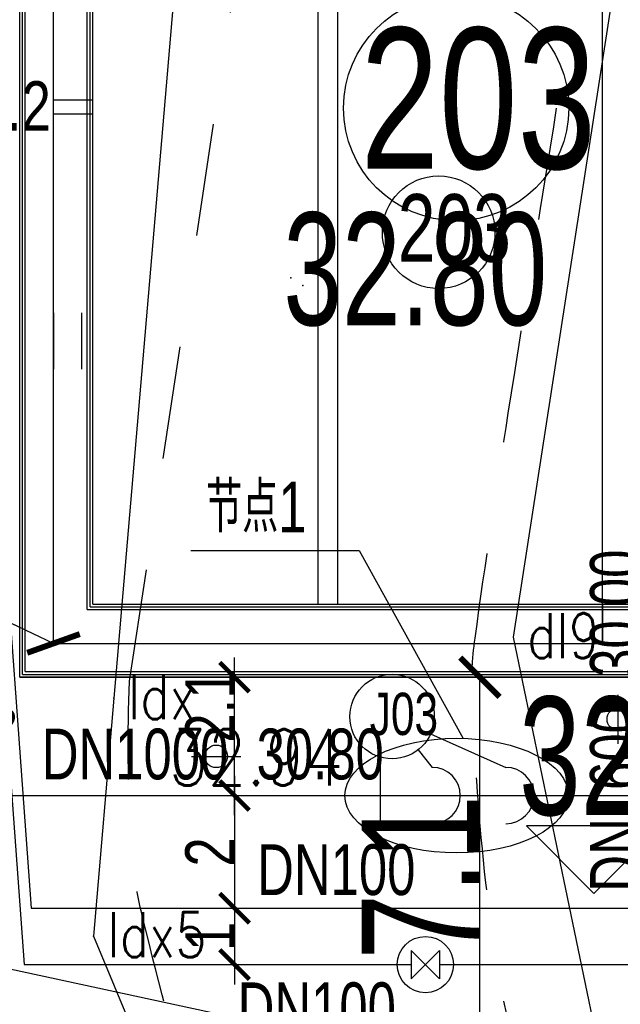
# Model space of a CAD drawing. Header units: millimetres. Extents: x 1371 to 38096, y 232 to 174236.
# Tile 27 of 84: x 19102 to 19113, y 86999 to 87017. Entities that reach past the tile are written whole.
import ezdxf
from ezdxf.enums import TextEntityAlignment as Align

# ---------------------------------------------------------------- set-up
doc = ezdxf.new("R2010")
doc.units = ezdxf.units.MM
doc.header["$LTSCALE"] = 10
doc.linetypes.add('CONTINOUS', pattern=[0])
doc.linetypes.add('X6', pattern=[2, 1, -1])
for name, color, linetype in [('0提标-单体内线', 31, 'Continuous'), ('0提标-单体外线', 1, 'Continuous'), ('0提标-单体编号-平面图', 3, 'Continuous'), ('0提标-单体编号-管线图', 2, 'Continuous'), ('0提标-坐标', 3, 'Continuous'), ('0提标-尺寸标注-平面 定位图', 3, 'Continuous'), ('0提标-管-中水管', 2, '回用管'), ('0提标-管-工艺管标注', 2, 'CONTINOUS'), ('0提标-管-管位', 3, 'CONTINOUS'), ('0提标-管-给水管', 2, '厂区给水管'), ('0提标-管-给水管标注', 3, 'CONTINOUS'), ('DLSS', 30, 'Continuous'), ('dx', 8, 'Continuous'), ('GCD', 8, 'Continuous'), ('KZD', 1, 'Continuous'), ('LOCKUP', 7, 'Continuous'), ('ZBTZ', 8, 'Continuous'), ('ZDH', 1, 'Continuous'), ('电力', 180, 'Continuous')]:
    doc.layers.add(name, color=color, linetype=linetype)
doc.styles.add('HZ', font='rs.shx', dxfattribs={"width": 0.8, "bigfont": 'hztxt.shx'})
doc.styles.add('SMEDI', font='smsim1.shx', dxfattribs={"width": 0.75, "bigfont": 'smfs.shx'})
doc.styles.add('SMEDI_KC', font='smsim1.shx', dxfattribs={"width": 0.8, "bigfont": 'smfs.shx'})
doc.styles.add('songti', font='txt', dxfattribs={"width": 0.75})
doc.styles.add('黑体', font='smsim.shx', dxfattribs={"width": 0.75, "bigfont": 'smfs.shx'})
doc.linetypes.add('中水回用管1', pattern='A,4,-0.5,["ZS",songti,S=0.4,R=0,X=-0.2,Y=-0.2],-0.7', length=5.2)
doc.linetypes.add('厂区给水管', pattern='A,4,-0.4,["GS",songti,S=0.4,R=0,X=-0.2,Y=-0.2],-0.4', length=4.8)
doc.linetypes.add('回用管', pattern='A,4,-0.5,["HY",songti,S=0.4,R=0,X=-0.2,Y=-0.2],-0.7', length=5.2)
doc.dimstyles.new('1-350', dxfattribs={"dimscale": 0.35, "dimtxt": 2.5, "dimasz": 1.5, "dimexe": 1, "dimexo": 1, "dimgap": 0, "dimtad": 1, "dimzin": 9, "dimdsep": 46, "dimtxsty": 'SMEDI_KC', "dimblk": 'ARCHTICK', "dimcen": 0, "dimdle": 1, "dimclrd": 7, "dimclre": 7, "dimclrt": 256, "dimadec": 0, "dimazin": 2, "dimtfac": 1, "dimtmove": 2, "dimatfit": 3, "dimfxl": 0, "dimtolj": 1, "dimtzin": 0, "dimarcsym": 0})
doc.dimstyles.new('1-700', dxfattribs={"dimscale": 0.7, "dimtxt": 3, "dimasz": 1, "dimexe": 0.5, "dimexo": 0.5, "dimgap": 0, "dimtad": 1, "dimdsep": 46, "dimtxsty": 'SMEDI', "dimblk1": 'ARCHTICK', "dimblk2": 'ARCHTICK', "dimsah": 1, "dimcen": 0, "dimclrd": 7, "dimclre": 7, "dimclrt": 3, "dimazin": 0, "dimtfac": 1, "dimtix": 1, "dimtmove": 2, "dimatfit": 3, "dimldrblk": 'ARCHTICK', "dimfxl": 0, "dimtolj": 1, "dimtzin": 0, "dimarcsym": 0})

# ---------------------------------------------------------------- blocks, each defined once
blk = doc.blocks.new('*U325')
at = {"layer": 'DLSS', "color": 8, "linetype": 'X6', "ltscale": 0.2, "flags": 128}
blk.add_lwpolyline([(19103.917, 87005.206), (19106.068, 87019.456), (19111.658, 87054.702), (19119.028, 87101.328), (19123.154, 87141.485)], dxfattribs=at)
for points in [[(19128.901, 86983.109, -0.006008), (19126.482, 86983.888, -0.009596), (19124.983, 86984.423, -0.003772), (19120.914, 86985.999, -0.023509), (19120.276, 86986.287, -0.058244), (19118.922, 86987.189, -0.032118), (19116.804, 86989.234, -0.004511), (19116.044, 86990.084, -0.003533), (19115.091, 86991.185, -0.016319), (19113.473, 86993.211, -0.017727), (19112.114, 86995.174, -0.072162), (19111.058, 86997.5, -0.043639), (19110.243, 87001.63, -0.015853), (19109.998, 87004.847, -0.045644), (19110.051, 87005.968, -0.004364), (19110.642, 87009.96, -0.001496), (19112.502, 87021.585, -0.000061), (19116.89, 87048.47, -0.000361), (19117.635, 87053.012, -0.000762), (19118.141, 87056.053, 0.000141), (19120.891, 87072.456, 0.004463), (19121.666, 87077.355, 0.002008), (19123.247, 87088.265), (19123.247, 87088.265), (19123.247, 87088.265), (19123.247, 87088.265)], [(19125.468, 86977.466, -0.048079), (19120.229, 86979.205, -0.066902), (19116.84, 86981.284, -0.006651), (19113.93, 86983.721, -0.020735), (19113.04, 86984.553, -0.02697), (19109.808, 86988.212, -0.037574), (19107.844, 86991.117, -0.019269), (19106.67, 86993.368, -0.019465), (19105.683, 86995.68, -0.021157), (19105.124, 86997.355, -0.009856), (19104.149, 87001.018, -0.046301), (19103.937, 87002.444, -0.024136), (19103.917, 87005.206)]]:
    blk.add_lwpolyline(points, format="xyb", dxfattribs=at)
at = {"layer": 'dx', "ltscale": 0.3}
blk.add_point((19106.995, 87012.23, 32.8), dxfattribs=at)
at = {"layer": 'ZBTZ', "color": 8, "ltscale": 0.3}
for p, q in [((19102.571, 87010.745), (19102.571, 87011.745)), ((19103.071, 87010.745), (19103.071, 87011.745))]:
    blk.add_line(p, q, dxfattribs=at)
at = {"layer": 'ZDH', "color": 8, "linetype": 'Continuous', "ltscale": 0.3}
for p in [(19103.638, 87004.906, 32.574), (19103.274, 87000.681, 32.574)]:
    blk.add_point(p, dxfattribs=at)
at = {"layer": '电力', "color": 8, "linetype": 'Continuous', "elevation": 32.574, "flags": 128}
blk.add_lwpolyline([(19103.274, 87000.681), (19107.371, 86990.845), (19112.876, 86983.098)], dxfattribs=at)
at = {"layer": 'dx', "ltscale": 0.3, "style": '黑体', "width": 0.7}
blk.add_text('32.80', height=2, dxfattribs=at).set_placement((19108.991, 87012.525, 32.8), align=Align.MIDDLE)
at = {"layer": 'GCD', "linetype": 'Continuous', "ltscale": 0.3, "style": 'HZ', "width": 0.8}
blk.add_text('32.94', height=1, dxfattribs=at).set_placement((19104.619, 87003.357))
at = {"layer": '电力', "color": 8, "linetype": 'Continuous', "ltscale": 0.3, "style": 'HZ', "width": 0.8}
for s, p in [('dl9', (19110.976, 87005.615, 33.115)), ('ldx', (19103.888, 87004.531, 33.044)), ('ldx5', (19103.524, 87000.306, 33.044))]:
    blk.add_text(s, height=0.8, dxfattribs=at).set_placement(p)
blk = doc.blocks.new('_ARCHTICK')
at = {"color": 0, "linetype": 'ByBlock', "const_width": 0.15}
blk.add_lwpolyline([(-0.5, -0.5), (0.5, 0.5)], dxfattribs=at)
blk = doc.blocks.new('*D310')
at = {"layer": '0提标-管-管位', "color": 7, "lineweight": -2, "ltscale": 0.3}
for p, q in [((19105.78, 87001.526), (19105.78, 86999.826)), ((19105.508, 87001.176), (19106.13, 87001.176)), ((19105.508, 87000.176), (19106.13, 87000.176))]:
    blk.add_line(p, q, dxfattribs=at)
at = {"layer": 'Defpoints', "color": 0, "ltscale": 0.3}
for p in [(19105.158, 87001.176), (19105.158, 87000.176), (19105.78, 87000.176)]:
    blk.add_point(p, dxfattribs=at)
at = {"layer": '0提标-管-管位', "color": 7, "lineweight": -2, "ltscale": 0.3, "xscale": 0.5249999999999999, "yscale": 0.5249999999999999, "zscale": 0.5249999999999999}
for p, rotation in [((19105.78, 87001.176), 90), ((19105.78, 87000.176), 270)]:
    blk.add_blockref('_ARCHTICK', p, dxfattribs=dict(at, rotation=rotation))
at = {"layer": '0提标-管-管位', "ltscale": 0.3, "insert": (19105.343, 87000.676), "char_height": 0.875, "attachment_point": 5, "rotation": 90, "style": 'SMEDI_KC'}
blk.add_mtext('\\A1;1', dxfattribs=at)
blk = doc.blocks.new('*D309')
at = {"layer": '0提标-管-管位', "color": 7, "lineweight": -2, "ltscale": 0.3}
for p, q in [((19105.78, 87003.526), (19105.78, 87000.826)), ((19105.508, 87003.176), (19106.13, 87003.176)), ((19105.508, 87001.176), (19106.13, 87001.176))]:
    blk.add_line(p, q, dxfattribs=at)
at = {"layer": 'Defpoints', "color": 0, "ltscale": 0.3}
for p in [(19105.158, 87003.176), (19105.158, 87001.176), (19105.78, 87001.176)]:
    blk.add_point(p, dxfattribs=at)
at = {"layer": '0提标-管-管位', "color": 7, "lineweight": -2, "ltscale": 0.3, "xscale": 0.5249999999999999, "yscale": 0.5249999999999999, "zscale": 0.5249999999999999}
for p, rotation in [((19105.78, 87003.176), 90), ((19105.78, 87001.176), 270)]:
    blk.add_blockref('_ARCHTICK', p, dxfattribs=dict(at, rotation=rotation))
at = {"layer": '0提标-管-管位', "ltscale": 0.3, "insert": (19105.343, 87002.176), "char_height": 0.875, "attachment_point": 5, "rotation": 90, "style": 'SMEDI_KC'}
blk.add_mtext('\\A1;2', dxfattribs=at)
blk = doc.blocks.new('*D308')
at = {"layer": '0提标-管-管位', "color": 7, "lineweight": -2, "ltscale": 0.3}
for p, q in [((19105.78, 87002.826), (19105.78, 87005.626)), ((19105.508, 87005.276), (19106.13, 87005.276)), ((19105.508, 87003.176), (19106.13, 87003.176))]:
    blk.add_line(p, q, dxfattribs=at)
at = {"layer": 'Defpoints', "color": 0, "ltscale": 0.3}
for p in [(19105.158, 87005.276), (19105.78, 87005.276), (19105.158, 87003.176)]:
    blk.add_point(p, dxfattribs=at)
at = {"layer": '0提标-管-管位', "color": 7, "lineweight": -2, "ltscale": 0.3, "xscale": 0.5249999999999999, "yscale": 0.5249999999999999, "zscale": 0.5249999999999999}
for p, rotation in [((19105.78, 87005.276), 90), ((19105.78, 87003.176), 270)]:
    blk.add_blockref('_ARCHTICK', p, dxfattribs=dict(at, rotation=rotation))
at = {"layer": '0提标-管-管位', "ltscale": 0.3, "insert": (19105.343, 87004.765), "char_height": 0.875, "attachment_point": 5, "rotation": 90, "style": 'SMEDI_KC'}
blk.add_mtext('\\A1;2.1', dxfattribs=at)
blk = doc.blocks.new('*D307')
at = {"layer": '0提标-管-管位', "color": 7, "lineweight": -2, "ltscale": 0.3}
for p, q in [((19100.963, 87014.57), (19100.963, 87013.601)), ((19101.163, 87014.585), (19101.163, 87013.601)), ((19100.613, 87013.951), (19101.513, 87013.951))]:
    blk.add_line(p, q, dxfattribs=at)
at = {"layer": 'Defpoints', "color": 0, "ltscale": 0.3}
for p in [(19100.963, 87014.92), (19101.163, 87014.935), (19101.163, 87013.951)]:
    blk.add_point(p, dxfattribs=at)
at = {"layer": '0提标-管-管位', "color": 7, "lineweight": -2, "ltscale": 0.3, "xscale": 0.5249999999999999, "yscale": 0.5249999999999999, "zscale": 0.5249999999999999, "rotation": 180}
blk.add_blockref('_ARCHTICK', (19100.963, 87013.951), dxfattribs=at)
at = {"layer": '0提标-管-管位', "color": 7, "lineweight": -2, "ltscale": 0.3, "xscale": 0.5249999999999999, "yscale": 0.5249999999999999, "zscale": 0.5249999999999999}
blk.add_blockref('_ARCHTICK', (19101.163, 87013.951), dxfattribs=at)
at = {"layer": '0提标-管-管位', "ltscale": 0.3, "insert": (19101.869, 87015.41), "char_height": 0.875, "attachment_point": 5, "style": 'SMEDI_KC'}
blk.add_mtext('\\A1;0.2', dxfattribs=at)
blk = doc.blocks.new('*D294')
at = {"layer": '0提标-管-管位', "color": 7, "lineweight": -2, "ltscale": 0.3}
blk.add_arc((19100.521, 87003.176), 0.703, 43.8325, 46.8443, dxfattribs=at)
at = {"layer": '0提标-管-管位', "color": 7, "ltscale": 0.3}
for points in [[(19100.97, 87003.607), (19101.033, 87003.77), (19100.512, 87003.879)], [(19101.109, 87003.695), (19100.947, 87003.63), (19101.224, 87003.176)]]:
    blk.add_solid(points, dxfattribs=at)
at = {"layer": 'Defpoints', "color": 0, "ltscale": 0.3}
for p in [(19099.329, 87104.004), (19101.128, 87003.53), (19100.521, 87003.176), (19100.521, 87003.176), (19116.166, 87003.176)]:
    blk.add_point(p, dxfattribs=at)
at = {"layer": '0提标-管-管位', "ltscale": 0.3, "insert": (19101.152, 87004.504), "char_height": 0.875, "attachment_point": 5, "rotation": 334.5834, "style": 'SMEDI_KC'}
blk.add_mtext('\\A1;91°', dxfattribs=at)
blk = doc.blocks.new('*D141')
at = {"layer": '0提标-尺寸标注-平面 定位图', "color": 7, "lineweight": -2}
for p, q in [((19111.466, 87005.276), (19109.787, 87005.276)), ((19110.137, 86998.176), (19110.137, 87005.276)), ((19111.466, 86998.176), (19109.787, 86998.176))]:
    blk.add_line(p, q, dxfattribs=at)
at = {"layer": 'Defpoints', "color": 0}
for p in [(19110.137, 87005.276), (19111.816, 87005.276), (19111.816, 86998.176)]:
    blk.add_point(p, dxfattribs=at)
at = {"layer": '0提标-尺寸标注-平面 定位图', "color": 7, "lineweight": -2, "xscale": 0.7, "yscale": 0.7, "zscale": 0.7}
for p, rotation in [((19110.137, 87005.276), 90), ((19110.137, 86998.176), 270)]:
    blk.add_blockref('_ARCHTICK', p, dxfattribs=dict(at, rotation=rotation))
at = {"layer": '0提标-尺寸标注-平面 定位图', "color": 3, "insert": (19109.087, 87001.726), "char_height": 2.1, "attachment_point": 5, "rotation": 90, "style": 'SMEDI'}
blk.add_mtext('\\A1;7.1', dxfattribs=at)
blk = doc.blocks.new('A$C49186035')
at = {"layer": '0提标-单体内线'}
h = blk.add_hatch(dxfattribs=at)
h.set_pattern_fill('ANGLE', color=256, scale=0.0125, style=0)
h.set_pattern_definition([(270, (-15.000615, 100.79538), (-0.0873125, 0), [0.0635, -0.0238125]), (180, (-15.000615, 100.79538), (-5e-18, 0.0873125), [0.0635, -0.0238125])])
h.paths.add_polyline_path([(1.87, 1.45), (1.87, 1.7, -0.414214), (2.12, 1.45)])
h.paths.add_polyline_path([(1.87, 1.7), (1.87, 1.2, -1)])
h.paths.add_polyline_path([(1.87, 1.2), (1.87, 1.45), (2.12, 1.45, -0.414214)])
for p, q in [((-1.63, 2.05), (2.47, 2.05)), ((-1.63, 2.05), (-1.63, 0.8)), ((0.27, 1.6), (0.27, 1.95)), ((0.57, 1.6), (0.57, 1.95)), ((2.47, 2.05), (2.47, 0.8)), ((-1.33, 1.75), (-1.33, 0.8)), ((-1.33, 1.75), (2.17, 1.75)), ((0.42, 1.173), (0.42, 1.75)), ((1.87, 0.861), (1.87, 1.846)), ((2.17, 1.75), (2.17, 0.8)), ((0.27, 1.6), (0.57, 1.6)), ((1.627, 1.45), (2.261, 1.45)), ((0, -1.3), (0, 1.088)), ((-2.583, 0.907), (-2.674, 0.907)), ((-2.666, -0.969), (-2.666, 0.97)), ((-2.591, 0.97), (-2.666, 0.97)), ((-2.591, 0.939), (-2.666, 0.939)), ((-2.591, 0.875), (-2.666, 0.875)), ((-2.591, 0.875), (-2.591, 0.97)), ((-2.583, 0.86), (-2.591, 0.875)), ((-2.579, 0.907), (-2.488, 0.907)), ((-2.579, 0.86), (-2.571, 0.875)), ((-2.571, 0.97), (-2.496, 0.97)), ((-2.571, 0.875), (-2.571, 0.97)), ((-2.571, 0.939), (-2.496, 0.939)), ((-2.571, 0.875), (-2.496, 0.875)), ((-2.496, -0.969), (-2.496, 0.97)), ((-2.233, 0.907), (-2.324, 0.907)), ((-2.241, 0.97), (-2.316, 0.97)), ((-2.316, -0.969), (-2.316, 0.97)), ((-2.241, 0.939), (-2.316, 0.939)), ((-2.241, 0.875), (-2.316, 0.875)), ((-2.241, 0.875), (-2.241, 0.97)), ((-2.233, 0.86), (-2.241, 0.875)), ((-2.229, 0.907), (-2.138, 0.907)), ((-2.229, 0.86), (-2.221, 0.875)), ((-2.221, 0.97), (-2.146, 0.97)), ((-2.221, 0.875), (-2.221, 0.97)), ((-2.221, 0.939), (-2.146, 0.939)), ((-2.221, 0.875), (-2.146, 0.875)), ((-2.146, 0.97), (-2.146, -0.969)), ((-1.63, 0.9), (-1.33, 0.9)), ((-1.48, 0.9), (-1.48, 0.989)), ((-0.804, 0.92), (-0.876, 0.92)), ((-0.804, 0.92), (-0.876, 0.92)), ((-0.868, 0.97), (-0.868, -0.97)), ((-0.812, 0.97), (-0.868, 0.97)), ((-0.868, 0.97), (-0.868, -0.97)), ((-0.812, 0.97), (-0.868, 0.97)), ((-0.812, 0.946), (-0.868, 0.946)), ((-0.812, 0.946), (-0.868, 0.946)), ((-0.812, 0.894), (-0.868, 0.894)), ((-0.812, 0.894), (-0.868, 0.894)), ((-0.812, 0.894), (-0.812, 0.97)), ((-0.812, 0.894), (-0.812, 0.97)), ((-0.804, 0.885), (-0.812, 0.894)), ((-0.804, 0.885), (-0.812, 0.894)), ((-0.804, -0.885), (-0.804, 0.885)), ((-0.804, -0.885), (-0.804, 0.885)), ((-0.8, 0.92), (-0.728, 0.92)), ((-0.8, 0.885), (-0.792, 0.894)), ((-0.8, 0.885), (-0.8, -0.885)), ((-0.792, 0.894), (-0.792, 0.97)), ((-0.792, 0.97), (-0.736, 0.97)), ((-0.792, 0.946), (-0.736, 0.946)), ((-0.792, 0.894), (-0.736, 0.894)), ((-0.736, -0.97), (-0.736, 0.97)), ((-0.48, 0.96), (0.48, 0.96)), ((-0.48, 0.96), (-0.48, -0.96)), ((0.48, 0.96), (0.48, -0.96)), ((0.8, 0.92), (0.728, 0.92)), ((0.8, 0.92), (0.728, 0.92)), ((0.736, 0.97), (0.736, -0.97)), ((0.792, 0.97), (0.736, 0.97)), ((0.792, 0.97), (0.736, 0.97)), ((0.792, 0.946), (0.736, 0.946)), ((0.792, 0.946), (0.736, 0.946)), ((0.792, 0.894), (0.736, 0.894)), ((0.792, 0.894), (0.736, 0.894)), ((0.792, 0.894), (0.792, 0.97)), ((0.792, 0.894), (0.792, 0.97)), ((0.8, 0.885), (0.792, 0.894)), ((0.8, 0.885), (0.792, 0.894)), ((0.8, -0.885), (0.8, 0.885)), ((0.8, -0.885), (0.8, 0.885)), ((0.804, 0.92), (0.876, 0.92)), ((0.804, 0.885), (0.812, 0.894)), ((0.804, 0.885), (0.804, -0.885)), ((0.812, 0.894), (0.812, 0.97)), ((0.812, 0.97), (0.868, 0.97)), ((0.812, 0.946), (0.868, 0.946)), ((0.812, 0.894), (0.868, 0.894)), ((0.868, -0.97), (0.868, 0.97)), ((1.39, 0.92), (1.318, 0.92)), ((1.39, 0.92), (1.318, 0.92)), ((1.326, 0.97), (1.326, -0.97)), ((1.382, 0.97), (1.326, 0.97)), ((1.326, 0.97), (1.326, -0.97)), ((1.382, 0.97), (1.326, 0.97)), ((1.326, 0.97), (1.326, -0.97)), ((1.382, 0.946), (1.326, 0.946)), ((1.382, 0.946), (1.326, 0.946)), ((1.382, 0.894), (1.326, 0.894)), ((1.382, 0.894), (1.326, 0.894)), ((1.382, 0.894), (1.382, 0.97)), ((1.382, 0.894), (1.382, 0.97)), ((1.39, 0.885), (1.382, 0.894)), ((1.39, 0.885), (1.382, 0.894)), ((1.39, -0.885), (1.39, 0.885)), ((1.39, -0.885), (1.39, 0.885)), ((1.394, 0.92), (1.466, 0.92)), ((1.394, 0.885), (1.402, 0.894)), ((1.394, 0.885), (1.394, -0.885)), ((1.402, 0.894), (1.402, 0.97)), ((1.402, 0.97), (1.458, 0.97)), ((1.402, 0.946), (1.458, 0.946)), ((1.402, 0.894), (1.458, 0.894)), ((1.458, -0.97), (1.458, 0.97)), ((2.17, 0.9), (2.47, 0.9)), ((2.32, 0.9), (2.32, 0.989)), ((3.069, 0.907), (2.978, 0.907)), ((3.061, 0.97), (2.986, 0.97)), ((2.986, 0.97), (2.986, -0.969)), ((3.061, 0.939), (2.986, 0.939)), ((3.061, 0.875), (2.986, 0.875)), ((3.061, 0.875), (3.061, 0.97)), ((3.069, 0.86), (3.061, 0.875)), ((3.073, 0.907), (3.163, 0.907)), ((3.073, 0.86), (3.081, 0.875)), ((3.081, 0.97), (3.155, 0.97)), ((3.081, 0.875), (3.081, 0.97)), ((3.081, 0.939), (3.155, 0.939)), ((3.081, 0.875), (3.155, 0.875)), ((3.155, -0.969), (3.155, 0.97)), ((3.419, 0.907), (3.328, 0.907)), ((3.411, 0.97), (3.336, 0.97)), ((3.336, -0.969), (3.336, 0.97)), ((3.411, 0.939), (3.336, 0.939)), ((3.411, 0.875), (3.336, 0.875)), ((3.411, 0.875), (3.411, 0.97)), ((3.419, 0.86), (3.411, 0.875)), ((3.423, 0.907), (3.513, 0.907)), ((3.423, 0.86), (3.431, 0.875)), ((3.431, 0.97), (3.505, 0.97)), ((3.431, 0.875), (3.431, 0.97)), ((3.431, 0.939), (3.505, 0.939)), ((3.431, 0.875), (3.505, 0.875)), ((3.505, -0.969), (3.505, 0.97)), ((-2.666, 0.8), (-3.391, 0.8)), ((-2.707, 0.8), (-2.739, 0.8)), ((-2.583, -0.859), (-2.583, 0.86)), ((-2.583, -0.8), (-2.583, 0.8)), ((-2.583, -0.8), (-2.583, 0.8)), ((-2.579, 0.86), (-2.579, -0.859)), ((-2.579, -0.8), (-2.579, 0.8)), ((-2.233, 0.86), (-2.233, -0.859)), ((-2.233, -0.8), (-2.233, 0.8)), ((-2.229, -0.859), (-2.229, 0.86)), ((-2.229, -0.8), (-2.229, 0.8)), ((-2.229, -0.8), (-2.229, 0.8)), ((-0.868, 0.8), (-2.146, 0.8)), ((-2.105, 0.8), (-2.073, 0.8)), ((-0.804, -0.8), (-0.804, 0.8)), ((-0.804, -0.8), (-0.804, 0.8)), ((-0.8, -0.8), (-0.8, 0.8)), ((-0.48, 0.8), (-0.736, 0.8)), ((0.48, 0.8), (0.736, 0.8)), ((0.8, -0.8), (0.8, 0.8)), ((0.8, -0.8), (0.8, 0.8)), ((0.804, -0.8), (0.804, 0.8)), ((1.326, 0.8), (0.868, 0.8)), ((1.39, -0.8), (1.39, 0.8)), ((1.39, -0.8), (1.39, 0.8)), ((1.394, -0.8), (1.394, 0.8)), ((1.458, 0.8), (2.986, 0.8)), ((2.944, 0.8), (2.912, 0.8)), ((3.069, -0.859), (3.069, 0.86)), ((3.069, -0.8), (3.069, 0.8)), ((3.069, -0.8), (3.069, 0.8)), ((3.073, 0.86), (3.073, -0.859)), ((3.073, -0.8), (3.073, 0.8)), ((3.419, 0.86), (3.419, -0.859)), ((3.419, -0.8), (3.419, 0.8)), ((3.423, -0.859), (3.423, 0.86)), ((3.423, -0.8), (3.423, 0.8)), ((3.423, -0.8), (3.423, 0.8)), ((3.505, 0.8), (4.23, 0.8)), ((3.547, 0.8), (3.579, 0.8)), ((1.326, 0.533), (0.868, 0.533)), ((-0.213, 0.213), (0.213, 0.213)), ((-0.213, 0.213), (-0.213, -0.213)), ((0.213, 0.213), (0.213, -0.213)), ((1.326, 0.267), (0.868, 0.267)), ((-3.475, 0), (4.278, 0)), ((-1.63, 0), (-1.63, 0)), ((-1.33, 0), (-1.33, 0)), ((0.213, 0.142), (0.284, 0.142)), ((0.284, 0.071), (0.213, 0.071)), ((0.284, 0.142), (0.284, 0.071)), ((1.326, 0), (0.868, 0)), ((2.17, 0), (2.17, 0)), ((2.47, 0), (2.47, 0)), ((0.213, -0.071), (0.284, -0.071)), ((0.284, -0.142), (0.213, -0.142)), ((0.284, -0.071), (0.284, -0.142)), ((0.213, -0.213), (-0.213, -0.213)), ((1.326, -0.267), (0.868, -0.267)), ((1.326, -0.533), (0.868, -0.533)), ((-3.391, -0.8), (-2.666, -0.8)), ((-2.591, -0.873), (-2.666, -0.873)), ((-2.583, -0.859), (-2.591, -0.873)), ((-2.591, -0.873), (-2.591, -0.969)), ((-2.579, -0.859), (-2.571, -0.873)), ((-2.571, -0.873), (-2.496, -0.873)), ((-2.571, -0.873), (-2.571, -0.969)), ((-2.241, -0.873), (-2.316, -0.873)), ((-2.233, -0.859), (-2.241, -0.873)), ((-2.241, -0.873), (-2.241, -0.969)), ((-2.229, -0.859), (-2.221, -0.873)), ((-2.221, -0.873), (-2.146, -0.873)), ((-2.221, -0.873), (-2.221, -0.969)), ((-0.868, -0.8), (-2.146, -0.8)), ((-1.63, -0.8), (-1.63, -2.05)), ((-1.63, -0.8), (-1.63, -0.8)), ((-1.33, -0.8), (-1.33, -1.75)), ((-1.33, -0.8), (-1.33, -0.8)), ((-0.48, -0.8), (-0.736, -0.8)), ((0.48, -0.8), (0.736, -0.8)), ((1.176, -0.8), (0.554, -0.8)), ((1.326, -0.8), (0.926, -0.8)), ((1.458, -0.8), (2.986, -0.8)), ((2.17, -0.8), (2.17, -1.75)), ((2.17, -0.8), (2.17, -0.8)), ((2.47, -0.8), (2.47, -2.05)), ((2.47, -0.8), (2.47, -0.8)), ((3.061, -0.873), (2.986, -0.873)), ((3.069, -0.859), (3.061, -0.873)), ((3.061, -0.873), (3.061, -0.969)), ((3.073, -0.859), (3.081, -0.873)), ((3.081, -0.873), (3.155, -0.873)), ((3.081, -0.873), (3.081, -0.969)), ((3.411, -0.873), (3.336, -0.873)), ((3.419, -0.859), (3.411, -0.873)), ((3.411, -0.873), (3.411, -0.969)), ((3.423, -0.859), (3.431, -0.873)), ((3.431, -0.873), (3.505, -0.873)), ((3.431, -0.873), (3.431, -0.969)), ((4.23, -0.8), (3.505, -0.8)), ((-2.583, -0.905), (-2.674, -0.905)), ((-2.591, -0.937), (-2.666, -0.937)), ((-2.591, -0.969), (-2.666, -0.969)), ((-2.579, -0.905), (-2.488, -0.905)), ((-2.571, -0.937), (-2.496, -0.937)), ((-2.571, -0.969), (-2.496, -0.969)), ((-2.233, -0.905), (-2.324, -0.905)), ((-2.241, -0.937), (-2.316, -0.937)), ((-2.241, -0.969), (-2.316, -0.969)), ((-2.229, -0.905), (-2.138, -0.905)), ((-2.221, -0.937), (-2.146, -0.937)), ((-2.221, -0.969), (-2.146, -0.969)), ((-1.63, -0.9), (-1.33, -0.9)), ((-1.48, -0.9), (-1.48, -0.99)), ((-0.804, -0.92), (-0.876, -0.92)), ((-0.804, -0.92), (-0.876, -0.92)), ((-0.812, -0.894), (-0.868, -0.894)), ((-0.812, -0.894), (-0.868, -0.894)), ((-0.812, -0.946), (-0.868, -0.946)), ((-0.812, -0.946), (-0.868, -0.946)), ((-0.812, -0.97), (-0.868, -0.97)), ((-0.812, -0.97), (-0.868, -0.97)), ((-0.804, -0.885), (-0.812, -0.894)), ((-0.804, -0.885), (-0.812, -0.894)), ((-0.812, -0.894), (-0.812, -0.97)), ((-0.812, -0.894), (-0.812, -0.97)), ((-0.8, -0.885), (-0.792, -0.894)), ((-0.8, -0.92), (-0.728, -0.92)), ((-0.792, -0.894), (-0.792, -0.97)), ((-0.792, -0.894), (-0.736, -0.894)), ((-0.792, -0.946), (-0.736, -0.946)), ((-0.792, -0.97), (-0.736, -0.97)), ((0.48, -0.96), (-0.48, -0.96)), ((0.8, -0.92), (0.728, -0.92)), ((0.8, -0.92), (0.728, -0.92)), ((0.792, -0.894), (0.736, -0.894)), ((0.792, -0.894), (0.736, -0.894)), ((0.792, -0.946), (0.736, -0.946)), ((0.792, -0.946), (0.736, -0.946)), ((0.792, -0.97), (0.736, -0.97)), ((0.792, -0.97), (0.736, -0.97)), ((0.8, -0.885), (0.792, -0.894)), ((0.8, -0.885), (0.792, -0.894)), ((0.792, -0.894), (0.792, -0.97)), ((0.792, -0.894), (0.792, -0.97)), ((0.804, -0.885), (0.812, -0.894)), ((0.804, -0.92), (0.876, -0.92)), ((0.812, -0.894), (0.812, -0.97)), ((0.812, -0.894), (0.868, -0.894)), ((0.812, -0.946), (0.868, -0.946)), ((0.812, -0.97), (0.868, -0.97)), ((1.39, -0.92), (1.318, -0.92)), ((1.39, -0.92), (1.318, -0.92)), ((1.382, -0.894), (1.326, -0.894)), ((1.382, -0.894), (1.326, -0.894)), ((1.382, -0.946), (1.326, -0.946)), ((1.382, -0.946), (1.326, -0.946)), ((1.382, -0.97), (1.326, -0.97)), ((1.382, -0.97), (1.326, -0.97)), ((1.39, -0.885), (1.382, -0.894)), ((1.39, -0.885), (1.382, -0.894)), ((1.382, -0.894), (1.382, -0.97)), ((1.382, -0.894), (1.382, -0.97)), ((1.394, -0.885), (1.402, -0.894)), ((1.394, -0.92), (1.466, -0.92)), ((1.402, -0.894), (1.402, -0.97)), ((1.402, -0.894), (1.458, -0.894)), ((1.402, -0.946), (1.458, -0.946)), ((1.402, -0.97), (1.458, -0.97)), ((2.17, -0.9), (2.47, -0.9)), ((2.32, -0.9), (2.32, -0.99)), ((3.069, -0.905), (2.978, -0.905)), ((3.061, -0.937), (2.986, -0.937)), ((3.061, -0.969), (2.986, -0.969)), ((3.073, -0.905), (3.163, -0.905)), ((3.081, -0.937), (3.155, -0.937)), ((3.081, -0.969), (3.155, -0.969)), ((3.419, -0.905), (3.328, -0.905)), ((3.411, -0.937), (3.336, -0.937)), ((3.411, -0.969), (3.336, -0.969)), ((3.423, -0.905), (3.513, -0.905)), ((3.431, -0.937), (3.505, -0.937)), ((3.431, -0.969), (3.505, -0.969)), ((0.27, -1.6), (0.57, -1.6)), ((0.27, -1.6), (0.27, -1.95)), ((0.57, -1.6), (0.57, -1.95)), ((-1.33, -1.75), (2.17, -1.75)), ((-1.63, -2.05), (2.47, -2.05))]:
    blk.add_line(p, q, dxfattribs=at)
blk.add_circle((1.87, 1.45), 0.25, dxfattribs=at)
for centre, radius, start, end in [((0.42, 1.75), 0.261, 180, 0), ((-2.612, 0.4), 0.876, 152.8158, 207.1842), ((-4.17, 0.4), 0.876, 332.8158, 27.1842), ((-2.406, 0.763), 0.0976, 22.5639, 158.0626), ((3.245, 0.763), 0.0976, 21.9374, 157.4361), ((5.009, 0.4), 0.876, 152.8158, 207.1842), ((3.452, 0.4), 0.876, 332.8158, 27.1842), ((-2.612, -0.4), 0.876, 152.8158, 207.1842), ((3.452, -0.4), 0.876, 332.8158, 27.1842), ((-2.406, -0.763), 0.0976, 201.9374, 337.4361), ((3.245, -0.763), 0.0976, 202.5639, 338.0626), ((0.42, -1.75), 0.261, 0, 180)]:
    blk.add_arc(centre, radius, start, end, dxfattribs=at)
at = {"layer": '0提标-单体外线'}
blk.add_lwpolyline([(-1.63, 2.05), (2.47, 2.05), (2.47, -2.05), (-1.63, -2.05)], close=True, dxfattribs=at)
blk = doc.blocks.new('A$C2FD411B5')
at = {"layer": '0提标-单体内线'}
for p, q in [((-0.05, 0.05), (-0.05, 16.95)), ((-0.1, 0.1), (-0.1, 16.9)), ((0, 0), (0, 16)), ((-0.6, 0.6), (-0.6, 15.4)), ((-1.3, 1.3), (-1.3, 14.7)), ((-1.25, 1.25), (-1.25, 14.75)), ((-1.2, 1.2), (-1.2, 14.8)), ((-1.3, 10.35), (-20.5, 10.35)), ((-0.6, 10.35), (-1.3, 10.35)), ((-1.3, 10.35), (-0.6, 10.35)), ((-1.3, 10.35), (-0.6, 10.35)), ((-1.3, 5.65), (-20.5, 5.65)), ((-1.3, 5.3), (-20.5, 5.3)), ((-1.25, 1.25), (-20.55, 1.25)), ((-1.3, 1.3), (-20.5, 1.3)), ((-1.2, 1.2), (-20.6, 1.2)), ((-0.6, 0.6), (-20.5, 0.6)), ((0, 0), (-53.6, 0)), ((-0.1, 0.1), (-22.85, 0.1)), ((-0.05, 0.05), (-22.85, 0.05))]:
    blk.add_line(p, q, dxfattribs=at)
for points in [[(-10.25, 0.6), (-10.25, 1.3)], [(-10, 0.6), (-10, 1.3)]]:
    blk.add_lwpolyline(points, dxfattribs=at)
at = {"layer": 'KZD'}
blk.add_lwpolyline([(-54.1, 16), (0, 16), (0, 0), (-54.1, 0)], close=True, dxfattribs=at)
blk = doc.blocks.new('*U324')
at = {"color": 5, "ltscale": 0.3}
blk.add_point((19106.782, 87012.366, 32.8), dxfattribs=at)
at = {"layer": '0提标-单体编号-平面图', "ltscale": 0.3}
blk.add_circle((19109.716, 87015.378), 2, dxfattribs=at)
at = {"layer": '0提标-单体编号-管线图', "ltscale": 0.3}
for p, q in [((19109.262, 87004.272), (19110.596, 87003.676)), ((19109.042, 87003.989), (19109.289, 87003.676))]:
    blk.add_line(p, q, dxfattribs=at)
for centre, radius in [((19109.405, 87013.174), 1), ((19108.578, 87004.578), 0.75)]:
    blk.add_circle(centre, radius, dxfattribs=at)
at = {"layer": '0提标-尺寸标注-平面 定位图'}
for points in [[(19110.963, 87002.637), (19112.163, 87001.437)], [(19113.363, 87002.637), (19110.963, 87002.637)], [(19113.363, 87002.637), (19112.163, 87001.437)]]:
    blk.add_lwpolyline(points, dxfattribs=at)
at = {"layer": '0提标-管-中水管', "ltscale": 0.4}
for p, q in [((19094.054, 87109.172), (19102.044, 87000.176)), ((19102.044, 87000.176), (19108.919, 87000.176)), ((19109.419, 87000.176), (19127.303, 87000.176))]:
    blk.add_line(p, q, dxfattribs=at)
at = {"layer": '0提标-管-中水管', "color": 7, "linetype": '中水回用管1', "ltscale": 0.4}
blk.add_line((19108.366, 87003.776), (19108.366, 87002.576), dxfattribs=at)
at = {"layer": '0提标-管-中水管', "linetype": '中水回用管1', "ltscale": 0.4}
blk.add_line((19100.521, 87003.176), (19113.652, 87003.176), dxfattribs=at)
at = {"layer": '0提标-管-中水管', "color": 7, "ltscale": 0.4}
for points in [[(19109.419, 87000.426), (19108.919, 86999.926)], [(19109.419, 86999.926), (19108.919, 87000.426)], [(19108.919, 87000.426), (19108.919, 86999.926)], [(19109.419, 87000.426), (19109.419, 86999.926)]]:
    blk.add_lwpolyline(points, dxfattribs=at)
at = {"layer": '0提标-管-中水管', "color": 7, "linetype": 'CONTINOUS', "ltscale": 0.4}
blk.add_circle((19109.169, 87000.176), 0.5, dxfattribs=at)
at = {"layer": '0提标-管-中水管', "color": 7, "linetype": '中水回用管1', "ltscale": 0.4}
for centre in [(19109.289, 87003.176), (19110.596, 87003.176)]:
    blk.add_arc(centre, 0.5, 270, 90, dxfattribs=at)
at = {"layer": '0提标-管-工艺管标注', "ltscale": 0.3}
blk.add_line((19112.595, 87004.096), (19112.595, 87004.966), dxfattribs=at)
blk.add_circle((19112.595, 87004.531), 0.2, dxfattribs=at)
at = {"layer": '0提标-管-给水管', "ltscale": 0.4}
for p, q in [((19094.338, 87108.041), (19102.171, 87001.176)), ((19102.171, 87001.176), (19122.531, 87001.176))]:
    blk.add_line(p, q, dxfattribs=at)
at = {"layer": '0提标-管-给水管标注', "ltscale": 0.3}
for p, q in [((19105.002, 87007.523), (19107.996, 87007.523)), ((19107.996, 87007.523), (19109.843, 87004.192)), ((19105.019, 87003.872), (19105.89, 87003.872))]:
    blk.add_line(p, q, dxfattribs=at)
blk.add_circle((19105.455, 87003.872), 0.2, dxfattribs=at)
blk.add_ellipse((19109.726, 87003.176), major_axis=(-1.986, 0), ratio=0.512724, start_param=-3.141592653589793, end_param=3.141592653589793, dxfattribs=at)
at = {"layer": '电力', "linetype": 'Continuous', "flags": 128}
for points, elevation in [([(19121.568, 87124.968), (19119.776, 87121.532), (19116.697, 87094.161), (19111.16, 87064.275), (19105.397, 87025.466), (19103.638, 87004.906), (19103.274, 87000.681), (19103.274, 87000.681), (19103.274, 87000.681), (19103.274, 87000.681), (19103.274, 87000.681)], 32.574), ([(19118.711, 87055.732), (19114.509, 87030.43), (19110.726, 87005.99), (19113.122, 86994.452), (19103.791, 86987.934), (19103.816, 86983.079)], 32.606)]:
    blk.add_lwpolyline(points, dxfattribs=dict(at, elevation=elevation))
at = {"ltscale": 0.3, "rotation": 270}
for name, p in [('A$C2FD411B5', (19101.966, 87005.276)), ('A$C49186035', (19113.866, 86996.545))]:
    blk.add_blockref(name, p, dxfattribs=at)
at = {"layer": '0提标-单体编号-平面图', "color": 3, "ltscale": 0.3, "style": 'SMEDI', "width": 0.75}
blk.add_text('203', height=2.5, dxfattribs=at).set_placement((19108.016, 87014.302))
at = {"layer": '0提标-单体编号-管线图', "ltscale": 0.3, "style": 'SMEDI', "width": 0.75}
for s, height, p in [('203', 1.2, (19108.679, 87012.65)), ('J03', 0.75, (19108.182, 87004.251))]:
    blk.add_text(s, height=height, dxfattribs=at).set_placement(p)
at = {"layer": '0提标-尺寸标注-平面 定位图', "color": 3, "ltscale": 0.3, "style": 'SMEDI', "width": 0.7}
blk.add_text('32.60', height=2.1, dxfattribs=at).set_placement((19110.833, 87002.832))
at = {"layer": '0提标-管-工艺管标注', "ltscale": 0.3, "style": 'SMEDI', "width": 0.75}
blk.add_text('DN1600  30.00', height=0.9, rotation=90, dxfattribs=at).set_placement((19112.993, 87001.47))
at = {"layer": '0提标-管-给水管标注', "ltscale": 0.3, "style": 'SMEDI', "width": 0.75}
for s, p in [('节点1', (19105.275, 87007.845)), ('DN1000  30.80', (19102.359, 87003.464))]:
    blk.add_text(s, height=0.9, dxfattribs=at).set_placement(p)
for p in [(19106.183, 87001.411), (19105.836, 86998.96)]:
    blk.add_text('DN100', height=0.9, rotation=360, dxfattribs=at).set_placement(p)
at = {"layer": '0提标-尺寸标注-平面 定位图'}
dim = blk.add_linear_dim(base=(19110.137, 87005.276), p1=(19111.816, 86998.176), p2=(19111.816, 87005.276), angle=90, dimstyle='1-700', dxfattribs=at)
dim.commit()
dim.dimension.update_dxf_attribs({"geometry": '*D141', "text_midpoint": (19109.087, 87001.726)})
at = {"layer": '0提标-管-管位', "ltscale": 0.3}
dim = blk.add_angular_dim_2l(base=(19101.128, 87003.53), line1=((19100.521, 87003.176), (19099.329, 87104.004)), line2=((19100.521, 87003.176), (19116.166, 87003.176)), dimstyle='1-350', dxfattribs=at)
dim.commit()
dim.dimension.update_dxf_attribs({"geometry": '*D294', "text_midpoint": (19101.152, 87004.504), "dimtype": 162})
dim = blk.add_linear_dim(base=(19101.163, 87013.951), p1=(19100.963, 87014.92), p2=(19101.163, 87014.935), dimstyle='1-350', dxfattribs=at)
dim.commit()
dim.dimension.update_dxf_attribs({"geometry": '*D307', "text_midpoint": (19101.869, 87015.41), "dimtype": 160})
dim = blk.add_linear_dim(base=(19105.78, 87005.276), p1=(19105.158, 87003.176), p2=(19105.158, 87005.276), angle=90, dimstyle='1-350', dxfattribs=at)
dim.commit()
dim.dimension.update_dxf_attribs({"geometry": '*D308', "text_midpoint": (19105.343, 87004.765), "dimtype": 161})
dim = blk.add_aligned_dim(p1=(19105.158, 87003.176), p2=(19105.158, 87001.176), distance=0.623, dimstyle='1-350', dxfattribs=at)
dim.commit()
dim.dimension.update_dxf_attribs({"geometry": '*D309', "text_midpoint": (19105.343, 87002.176)})
dim = blk.add_linear_dim(base=(19105.78, 87000.176), p1=(19105.158, 87001.176), p2=(19105.158, 87000.176), angle=90, dimstyle='1-350', dxfattribs=at)
dim.commit()
dim.dimension.update_dxf_attribs({"geometry": '*D310', "text_midpoint": (19105.343, 87000.676)})
at = {"layer": '0提标-坐标'}
for points in [[(19102.566, 87005.876), (19085.794, 87013.823)], [(19112.116, 86997.876), (19086.852, 87003.302)]]:
    blk.add_leader(points, dimstyle='1-700', dxfattribs=at)
blk = doc.blocks.new('*U327')
at = {"layer": 'LOCKUP', "ltscale": 0.3}
for name in ['*U324', '*U325']:
    blk.add_blockref(name, (0, 0), dxfattribs=at)

msp = doc.modelspace()

# ---------------------------------------------------------------- block references
at = {"layer": 'LOCKUP', "ltscale": 0.3}
msp.add_blockref('*U327', (0, 0), dxfattribs=at)

doc.saveas('drawing.dxf')
